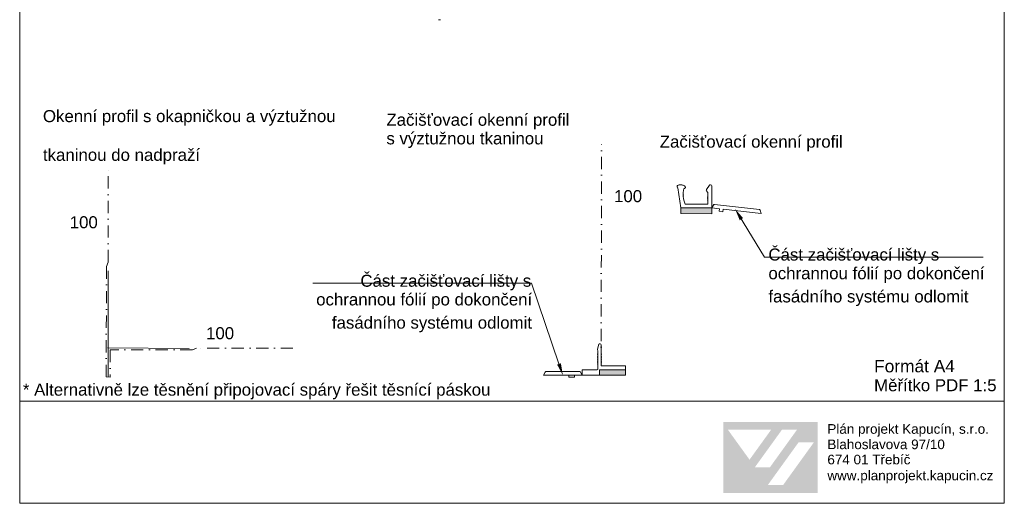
# Model space of a CAD drawing. Header units: millimetres. Extents: x -256498 to -248402, y 35117 to 38243.
# Tile 12 of 19: x -249424 to -248402, y 36036 to 36538. Entities that reach past the tile are written whole.
import ezdxf

# ---------------------------------------------------------------- set-up
doc = ezdxf.new("R2010")
doc.units = ezdxf.units.MM
doc.header["$MEASUREMENT"] = 0
doc.linetypes.add('VÝZTUŽNÁ_SÍŤ', pattern=[25.4, 12.7, -6.35, 0, -6.35])
doc.styles.add('GENEROVANÝ_STYL_1', font='txt')

msp = doc.modelspace()

# ---------------------------------------------------------------- hatches: boundary and pattern name
at = {"linetype": 'Continuous', "lineweight": 20, "true_color": 0xff6600}
for points in [[(-248737.9, 36343), (-248737.9, 36337.1), (-248705.9, 36337), (-248705.9, 36343)], [(-248795.4, 36175), (-248822.4, 36175), (-248822.4, 36169.2), (-248795.4, 36169.2)]]:
    msp.add_hatch(color=30, dxfattribs=at).paths.add_polyline_path(points)
at = {"linetype": 'Continuous', "lineweight": 13}
for points in [[(-248676.9, 36330.2), (-248673.4, 36332.4), (-248681.7, 36342)], [(-248862.5, 36181.7), (-248866.4, 36180.4), (-248860.4, 36169.2)]]:
    msp.add_hatch(color=154, dxfattribs=at).paths.add_polyline_path(points)
h = msp.add_hatch(color=1, dxfattribs=at)
h.paths.add_polyline_path([(-248693.8, 36046.9), (-248596, 36046.9), (-248596, 36120.7), (-248693.8, 36120.7)])
h.paths.add_polyline_path([(-248689.3, 36112.9), (-248644.2, 36112.8), (-248666.7, 36081.6)], flags=0)
h.paths.add_polyline_path([(-248661.2, 36073.7), (-248632.9, 36112.9), (-248617.3, 36112.9), (-248645.6, 36073.6)], flags=0)
h.paths.add_polyline_path([(-248631.9, 36055.2), (-248647.8, 36055.2), (-248615.8, 36099.6), (-248599.9, 36099.6)], flags=0)

# ---------------------------------------------------------------- linework, layer by layer
at = {"color": 154, "linetype": 'Continuous', "lineweight": 13}
for p, q in [((-248987.4, 36538.3), (-248989.4, 36538.3)), ((-248677, 36334.3), (-248651.1, 36292)), ((-248651.1, 36292), (-248649.1, 36292)), ((-248649.1, 36292), (-248424.2, 36292)), ((-248894.9, 36264.8), (-249119.9, 36264.8)), ((-248892.9, 36264.8), (-248894.9, 36264.8)), ((-248864.5, 36181), (-248892.9, 36264.8)), ((-249424.2, 36142.2), (-248402.3, 36142.2))]:
    msp.add_line(p, q, dxfattribs=at)
at = {"color": 7, "linetype": 'VÝZTUŽNÁ_SÍŤ', "lineweight": 13}
msp.add_line((-248820.7, 36179.3), (-248820.3, 36409.3), dxfattribs=at)
at = {"color": 48, "linetype": 'Continuous', "lineweight": 20, "true_color": 0x5a400a}
for p, q in [((-248737.9, 36343), (-248741, 36364)), ((-248711.4, 36362.1), (-248708.3, 36366.5)), ((-248707.3, 36367), (-248707.1, 36367)), ((-248705.9, 36365.8), (-248705.9, 36343)), ((-248735.7, 36356.6), (-248735.2, 36356.4)), ((-248735.6, 36356.2), (-248735.2, 36356.4)), ((-248735.6, 36355.8), (-248735.2, 36355.6)), ((-248735.6, 36355.4), (-248735.2, 36355.6)), ((-248735.6, 36355), (-248735.2, 36354.8)), ((-248735.6, 36354.6), (-248735.2, 36354.8)), ((-248710.2, 36359.4), (-248711.3, 36360.6)), ((-248709.9, 36354.8), (-248710.3, 36354.6)), ((-248709.9, 36354.4), (-248710.3, 36354.6)), ((-248709.9, 36354), (-248710.3, 36353.8)), ((-248709.9, 36353.6), (-248710.3, 36353.8)), ((-248709.9, 36353.2), (-248710.3, 36353)), ((-248709.9, 36352.8), (-248710.3, 36353)), ((-248709.9, 36352.4), (-248710.3, 36352.2)), ((-248709.9, 36352), (-248710.3, 36352.2)), ((-248709.9, 36347), (-248709.9, 36358.6)), ((-248737.9, 36343), (-248737.9, 36337.1)), ((-248737.9, 36343), (-248705.9, 36343)), ((-248733.4, 36347), (-248709.9, 36347)), ((-248709.9, 36351.6), (-248710.3, 36351.4)), ((-248709.9, 36351.2), (-248710.3, 36351.4)), ((-248705.9, 36343), (-248703.9, 36346.4)), ((-248705.9, 36343), (-248705.9, 36337)), ((-248698, 36342.1), (-248705.9, 36343)), ((-248703.1, 36346.7), (-248656.4, 36341.3)), ((-248698.3, 36339.5), (-248698, 36342.1)), ((-248737.9, 36337.1), (-248705.9, 36337)), ((-248694.3, 36339.1), (-248698.3, 36339.5)), ((-248694, 36341.7), (-248694.3, 36339.1)), ((-248654.5, 36337.1), (-248694, 36341.7)), ((-248654.5, 36337.1), (-248655.8, 36340.8)), ((-248824.6, 36196.4), (-248823, 36201.4)), ((-248822.1, 36201.9), (-248821.9, 36201.9)), ((-248820.7, 36179.3), (-248820.7, 36200.7)), ((-248824.1, 36191.9), (-248824.5, 36191.8)), ((-248824.1, 36191.6), (-248824.5, 36191.8)), ((-248824.1, 36191.2), (-248824.5, 36191)), ((-248824.1, 36190.8), (-248824.5, 36191)), ((-248824.1, 36190.4), (-248824.5, 36190.2)), ((-248824.1, 36190), (-248824.5, 36190.2)), ((-248824.1, 36189.6), (-248824.5, 36189.4)), ((-248824.1, 36189.2), (-248824.5, 36189.4)), ((-248824.1, 36188.8), (-248824.5, 36188.7)), ((-248824.1, 36188.5), (-248824.5, 36188.7)), ((-248824.1, 36195.1), (-248824.1, 36175.6)), ((-248820.7, 36191.9), (-248820.4, 36191.8)), ((-248820.7, 36191.6), (-248820.4, 36191.8)), ((-248820.7, 36191.2), (-248820.4, 36191)), ((-248820.7, 36190.8), (-248820.4, 36191)), ((-248820.7, 36190.4), (-248820.4, 36190.2)), ((-248820.7, 36190), (-248820.4, 36190.2)), ((-248820.7, 36189.6), (-248820.4, 36189.4)), ((-248820.7, 36189.2), (-248820.4, 36189.4)), ((-248820.7, 36188.8), (-248820.4, 36188.7)), ((-248820.7, 36188.5), (-248820.4, 36188.7)), ((-248824.1, 36188.1), (-248824.5, 36187.9)), ((-248824.1, 36187.7), (-248824.5, 36187.9)), ((-248824.1, 36187.3), (-248824.5, 36187.1)), ((-248824.1, 36186.9), (-248824.5, 36187.1)), ((-248824.1, 36186.5), (-248824.5, 36186.3)), ((-248824.1, 36186.2), (-248824.5, 36186.3)), ((-248824.1, 36185.8), (-248824.5, 36185.6)), ((-248824.1, 36185.4), (-248824.5, 36185.6)), ((-248824.1, 36185), (-248824.5, 36184.8)), ((-248824.1, 36184.6), (-248824.5, 36184.8)), ((-248824.1, 36184.3), (-248824.5, 36184.1)), ((-248824.1, 36183.9), (-248824.5, 36184.1)), ((-248824.1, 36183.5), (-248824.5, 36183.3)), ((-248824.1, 36183.1), (-248824.5, 36183.3)), ((-248824.1, 36182.8), (-248824.5, 36182.6)), ((-248824.1, 36182.4), (-248824.5, 36182.6)), ((-248824.1, 36182), (-248824.5, 36181.8)), ((-248824.1, 36181.6), (-248824.5, 36181.8)), ((-248824.1, 36181.2), (-248824.5, 36181)), ((-248824.1, 36180.8), (-248824.5, 36181)), ((-248820.7, 36188.1), (-248820.4, 36187.9)), ((-248820.7, 36187.7), (-248820.4, 36187.9)), ((-248820.7, 36187.3), (-248820.4, 36187.1)), ((-248820.7, 36186.9), (-248820.4, 36187.1)), ((-248820.7, 36186.5), (-248820.4, 36186.3)), ((-248820.7, 36186.2), (-248820.4, 36186.3)), ((-248820.7, 36185.8), (-248820.4, 36185.6)), ((-248820.7, 36185.4), (-248820.4, 36185.6)), ((-248820.7, 36185), (-248820.4, 36184.8)), ((-248820.7, 36184.6), (-248820.4, 36184.8)), ((-248820.7, 36184.3), (-248820.4, 36184.1)), ((-248820.7, 36183.9), (-248820.4, 36184.1)), ((-248820.7, 36183.5), (-248820.4, 36183.3)), ((-248820.7, 36183.1), (-248820.4, 36183.3)), ((-248820.7, 36182.8), (-248820.4, 36182.6)), ((-248820.7, 36182.4), (-248820.4, 36182.6)), ((-248820.7, 36182), (-248820.4, 36181.8)), ((-248820.7, 36181.6), (-248820.4, 36181.8)), ((-248820.7, 36181.2), (-248820.4, 36181)), ((-248820.7, 36180.8), (-248820.4, 36181)), ((-248795.8, 36178.9), (-248820.3, 36178.9)), ((-248795.4, 36178.5), (-248795.4, 36175)), ((-248880.4, 36169.2), (-248878.8, 36172.6)), ((-248840.4, 36169.2), (-248880.4, 36169.2)), ((-248842.8, 36173.1), (-248878.1, 36173.1)), ((-248854.4, 36167.2), (-248854.4, 36169.2)), ((-248848.4, 36169.2), (-248848.4, 36167.2)), ((-248840.4, 36169.2), (-248842.1, 36172.6)), ((-248840.4, 36174.4), (-248840.4, 36169.2)), ((-248822.4, 36169.2), (-248840.4, 36169.2)), ((-248824.7, 36175), (-248839.8, 36175)), ((-248795.4, 36175), (-248822.4, 36175)), ((-248822.4, 36169.2), (-248822.4, 36175)), ((-248795.4, 36175), (-248795.4, 36169.2)), ((-248848.4, 36167.2), (-248854.4, 36167.2))]:
    msp.add_line(p, q, dxfattribs=at)
at = {"color": 7, "linetype": 'Continuous', "lineweight": 20}
msp.add_line((-248705.9, 36343), (-248705.9, 36342.2), dxfattribs=at)
at = {"color": 30, "linetype": 'Continuous', "lineweight": 20, "true_color": 0xff6600}
msp.add_line((-248822.4, 36169.2), (-248795.4, 36169.2), dxfattribs=at)
at = {"color": 154, "linetype": 'Continuous', "lineweight": 13}
msp.add_lwpolyline([(-249424.2, 37503.5), (-248402.3, 37503.5), (-248402.3, 36036.3), (-249424.2, 36036.3)], close=True, dxfattribs=at)
at = {"color": 7, "linetype": 'VÝZTUŽNÁ_SÍŤ', "lineweight": 13}
msp.add_lwpolyline([(-249140.6, 36197.5), (-249240.6, 36197.5), (-249245, 36195.5), (-249330.4, 36195.5), (-249330.4, 36167.4), (-249334.4, 36167.5), (-249334.2, 36282.2), (-249332.4, 36286.7), (-249332.4, 36386.7)], dxfattribs=at)
at = {"color": 48, "linetype": 'Continuous', "lineweight": 20, "true_color": 0x5a400a, "flags": 128}
msp.add_lwpolyline([(-248734.7, 36363.1), (-248734.1, 36363.3), (-248733.7, 36363.6), (-248733.4, 36363.9), (-248733.2, 36364.3), (-248733.3, 36364.7), (-248733.4, 36365.1), (-248733.8, 36365.5), (-248734.2, 36365.8), (-248734.8, 36366.2), (-248735.5, 36366.5), (-248736.3, 36366.7), (-248737.1, 36366.8), (-248738, 36366.9), (-248738.8, 36366.9), (-248739.6, 36366.9), (-248740.3, 36366.7), (-248740.9, 36366.5), (-248741.3, 36366.3), (-248741.7, 36365.9), (-248741.8, 36365.6), (-248741.9, 36365.2), (-248741.7, 36364.8), (-248741.4, 36364.4), (-248741, 36364)], dxfattribs=at)
at = {"color": 48, "linetype": 'Continuous', "lineweight": 20, "true_color": 0x5a400a}
for points in [[(-249332.5, 36277.7), (-249332.5, 36167.7)], [(-249333, 36197.6), (-249248.2, 36196.9)]]:
    msp.add_lwpolyline(points, dxfattribs=at)
for centre, radius, start, end in [((-248713.7, 36356.7), 22, 163.0254, 206.0671), ((-248707.3, 36365.8), 1.2, 90, 144.8428), ((-248707.1, 36365.8), 1.2, 0, 90), ((-248710.4, 36361.4), 1.2, 144.8428, 220.7557), ((-248711.1, 36358.6), 1.2, 0, 40.7557), ((-248703.2, 36345.9), 0.8, 83.3858, 148.3071), ((-248656.5, 36340.5), 0.8, 18.4644, 83.3858), ((-248822.1, 36200.7), 1.16, 90, 144.8428), ((-248821.9, 36200.7), 1.16, 0, 90), ((-248823.5, 36196.1), 1.16, 162.5804, 238.4933), ((-248820.3, 36179.3), 0.4, 180, 270), ((-248795.8, 36178.5), 0.4, 0, 90), ((-248878.1, 36172.3), 0.773, 89.9197, 154.841), ((-248842.7, 36172.3), 0.773, 25.159, 90.0803), ((-248839.8, 36174.4), 0.6, 90, 180.0002), ((-248824.7, 36175.6), 0.6, 270, 0)]:
    msp.add_arc(centre, radius, start, end, dxfattribs=at)

# ---------------------------------------------------------------- texts
at = {"color": 154, "linetype": 'Continuous', "lineweight": 13, "char_height": 12.5, "attachment_point": 7, "style": 'GENEROVANÝ_STYL_1'}
for s, insert in [('\\A1;{\\pql;\\fArial|b0|i0|c238|p38;Okenní profil s okapničkou a výztužnou}', (-249400.1, 36428.3)), ('\\A1;{\\pql;\\fArial|b0|i0|c238|p38;Začišťovací okenní profil}', (-248759.9, 36401.8)), ('\\A1;{\\pql;\\fArial|b0|i0|c238|p38;tkaninou do nadpraží}', (-249400.1, 36388.1)), ('\\A1;{\\pql;\\fArial|b0|i0|c238|p38;100}', (-248807.3, 36348.8)), ('\\A1;{\\pql;\\fArial|b0|i0|c238|p38;100}', (-249372.3, 36321.7)), ('\\A1;{\\pql;\\fArial|b0|i0|c238|p38;Část začišťovací lišty s}', (-248647.1, 36284.6)), ('\\A1;{\\pql;\\fArial|b0|i0|c238|p38;Část začišťovací lišty s}', (-249070.6, 36257.4)), ('\\A1;{\\pql;\\fArial|b0|i0|c238|p38;ochrannou fólií po dokončení}', (-248647.1, 36265.2)), ('\\A1;{\\pql;\\fArial|b0|i0|c238|p38;ochrannou fólií po dokončení}', (-249116.5, 36238)), ('\\A1;{\\pql;\\fArial|b0|i0|c238|p38;fasádního systému odlomit}', (-248647.1, 36241.1)), ('\\A1;{\\pql;\\fArial|b0|i0|c238|p38;100}', (-249230.8, 36206.5)), ('\\A1;{\\pql;\\fArial|b0|i0|c238|p38;fasádního systému odlomit}', (-249100.2, 36213.9)), ('\\A1;{\\pql;\\fArial|b0|i0|c238|p38;* Alternativně lze těsnění připojovací spáry řešit \\fArial|b0|i0|c238|p38;těsnící \\fArial|b0|i0|c238|p38;páskou }', (-249420.9, 36144.3))]:
    msp.add_mtext(s, dxfattribs=dict(at, insert=insert))
at = {"color": 154, "linetype": 'Continuous', "lineweight": 13, "attachment_point": 7, "style": 'GENEROVANÝ_STYL_1'}
for s, insert, char_height, line_spacing_factor in [('\\A1;{\\pql;\\fArial|b0|i0|c238|p38;Začišťovací okenní profil \\P\\pql;\\fArial|b0|i0|c238|p38;s výztužnou tkaninou}', (-249043.6, 36405.2), 12.5, 0.927826), ('\\A1;{\\pql;\\fArial|b0|i0|c238|p38;Formát A\\fArial|b0|i0|c238|p38;\\H0.971163x;4\\P\\pql;\\fArial|b0|i0|c238|p38;Měřítko PDF 1:5}', (-248537.4, 36152.5), 12.871, 0.931919)]:
    msp.add_mtext(s, dxfattribs=dict(at, insert=insert, char_height=char_height, line_spacing_factor=line_spacing_factor))
at = {"color": 7, "linetype": 'Continuous', "lineweight": 20, "char_height": 10, "attachment_point": 7, "style": 'GENEROVANÝ_STYL_1'}
for s, insert in [('\\A1;{\\pql;\\fArial|b0|i0|c238|p38;Plán projekt Kapucín, s.r.o.}', (-248585.9, 36105.5)), ('\\A1;{\\pql;\\fArial|b0|i0|c238|p38;Blahoslavova 97/10}', (-248585.9, 36092.4)), ('\\A1;{\\pql;\\fArial|b0|i0|c238|p38;674 01 Třebíč}', (-248585.9, 36076.6)), ('\\A1;{\\pql;\\fArial|b0|i0|c238|p38;www.planprojekt.kapucin.cz}', (-248585.9, 36057.2))]:
    msp.add_mtext(s, dxfattribs=dict(at, insert=insert))

doc.saveas('drawing.dxf')
